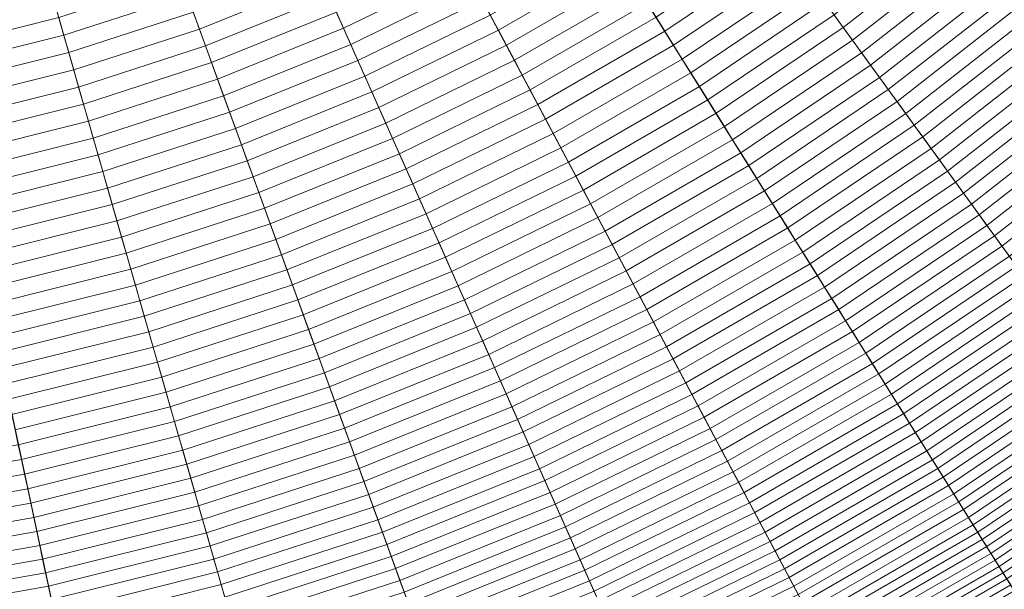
# Model space of a CAD drawing. Header units: centimetres. Extents: x -21.9 to 23.1, y -23 to 22.
# Tile 65 of 191: x 3.9 to 10.9, y -17.1 to -13.1. Entities that reach past the tile are written whole.
import ezdxf

# ---------------------------------------------------------------- set-up
doc = ezdxf.new("R2010")
doc.units = ezdxf.units.CM
doc.header["$LTSCALE"] = 2.54
doc.layers.add('Lucido design-1', color=7, linetype='Continuous')

# ---------------------------------------------------------------- blocks, each defined once
blk = doc.blocks.new('Gruppo-2-1')
at = {"color": 5, "linetype": 'Continuous', "lineweight": 9}
for points in [[(8.4629, -6.6666, -940.4271), (8.8731, -6.1019, -940.4271), (18.907, -12.8698, -940.4271), (18.0001, -14.118, -940.4271)], [(8.4629, -6.6666, -940.4271), (8.8731, -6.1019, -940.4271), (18.907, -12.8698, -940.4271), (18.0001, -14.118, -940.4271)], [(8.0142, -7.2013, -940.4271), (8.4629, -6.6666, -940.4271), (18.0001, -14.118, -940.4271), (17.0085, -15.2998, -940.4271)], [(8.0142, -7.2013, -940.4271), (8.4629, -6.6666, -940.4271), (18.0001, -14.118, -940.4271), (17.0085, -15.2998, -940.4271)], [(7.5293, -7.7034, -940.4271), (8.0142, -7.2013, -940.4271), (17.0085, -15.2998, -940.4271), (15.9368, -16.4095, -940.4271)], [(7.5293, -7.7034, -940.4271), (8.0142, -7.2013, -940.4271), (17.0085, -15.2998, -940.4271), (15.9368, -16.4095, -940.4271)], [(18.3051, -14.3562, -1001.3271), (19.2278, -13.0862, -1001.3271), (10.6141, -7.2762, -1001.3271), (10.1177, -7.9595, -1001.3271)], [(10.1177, -7.9595, -1010.9271), (10.6141, -7.2762, -1010.9271), (18.5656, -12.6396, -1010.9271), (17.6757, -13.8645, -1010.9271)], [(18.0001, -14.118, -1001.3271), (18.907, -12.8698, -1001.3271), (10.6141, -7.2762, -1001.3271), (10.1177, -7.9595, -1001.3271)], [(7.0106, -8.1704, -940.4271), (7.5293, -7.7034, -940.4271), (15.9368, -16.4095, -940.4271), (14.7903, -17.4419, -940.4271)], [(7.0106, -8.1704, -940.4271), (7.5293, -7.7034, -940.4271), (15.9368, -16.4095, -940.4271), (14.7903, -17.4419, -940.4271)], [(17.2961, -15.5587, -1001.3271), (18.3051, -14.3562, -1001.3271), (10.1177, -7.9595, -1001.3271), (9.5748, -8.6065, -1001.3271)], [(9.5748, -8.6065, -1010.9271), (10.1177, -7.9595, -1010.9271), (17.6757, -13.8645, -1010.9271), (16.7025, -15.0243, -1010.9271)], [(17.0085, -15.2998, -1001.3271), (18.0001, -14.118, -1001.3271), (10.1177, -7.9595, -1001.3271), (9.5748, -8.6065, -1001.3271)], [(6.4606, -8.6002, -940.4271), (7.0106, -8.1704, -940.4271), (14.7903, -17.4419, -940.4271), (13.5746, -18.3917, -940.4271)], [(6.4606, -8.6002, -940.4271), (7.0106, -8.1704, -940.4271), (14.7903, -17.4419, -940.4271), (13.5746, -18.3917, -940.4271)], [(5.882, -8.9905, -940.4271), (6.4606, -8.6002, -940.4271), (13.5746, -18.3917, -940.4271), (12.2956, -19.2544, -940.4271)], [(5.882, -8.9905, -940.4271), (6.4606, -8.6002, -940.4271), (13.5746, -18.3917, -940.4271), (12.2956, -19.2544, -940.4271)], [(16.2056, -16.688, -1001.3271), (17.2961, -15.5587, -1001.3271), (9.5748, -8.6065, -1001.3271), (8.9881, -9.214, -1001.3271)], [(8.9881, -9.214, -1010.9271), (9.5748, -8.6065, -1010.9271), (16.7025, -15.0243, -1010.9271), (15.6508, -16.1134, -1010.9271)], [(15.9368, -16.4095, -1001.3271), (17.0085, -15.2998, -1001.3271), (9.5748, -8.6065, -1001.3271), (8.9881, -9.214, -1001.3271)], [(5.2775, -9.3395, -940.4271), (5.882, -8.9905, -940.4271), (12.2956, -19.2544, -940.4271), (10.9595, -20.0258, -940.4271)], [(5.2775, -9.3395, -940.4271), (5.882, -8.9905, -940.4271), (12.2956, -19.2544, -940.4271), (10.9595, -20.0258, -940.4271)], [(15.0391, -17.7383, -1001.3271), (16.2056, -16.688, -1001.3271), (8.9881, -9.214, -1001.3271), (8.3605, -9.7791, -1001.3271)], [(8.3605, -9.7791, -1010.9271), (8.9881, -9.214, -1010.9271), (15.6508, -16.1134, -1010.9271), (14.5256, -17.1264, -1010.9271)], [(14.7903, -17.4419, -1001.3271), (15.9368, -16.4095, -1001.3271), (8.9881, -9.214, -1001.3271), (8.3605, -9.7791, -1001.3271)], [(4.6501, -9.6455, -940.4271), (5.2775, -9.3395, -940.4271), (10.9595, -20.0258, -940.4271), (9.5729, -20.7021, -940.4271)], [(4.6501, -9.6455, -940.4271), (5.2775, -9.3395, -940.4271), (10.9595, -20.0258, -940.4271), (9.5729, -20.7021, -940.4271)], [(4.003, -9.9069, -940.4271), (4.6501, -9.6455, -940.4271), (9.5729, -20.7021, -940.4271), (8.1424, -21.28, -940.4271)], [(4.003, -9.9069, -940.4271), (4.6501, -9.6455, -940.4271), (9.5729, -20.7021, -940.4271), (8.1424, -21.28, -940.4271)], [(13.8021, -18.7048, -1001.3271), (15.0391, -17.7383, -1001.3271), (8.3605, -9.7791, -1001.3271), (7.695, -10.2991, -1001.3271)], [(7.695, -10.2991, -1010.9271), (8.3605, -9.7791, -1010.9271), (14.5256, -17.1264, -1010.9271), (13.3325, -18.0586, -1010.9271)], [(13.5746, -18.3917, -1001.3271), (14.7903, -17.4419, -1001.3271), (8.3605, -9.7791, -1001.3271), (7.695, -10.2991, -1001.3271)], [(3.3391, -10.1226, -940.4271), (4.003, -9.9069, -940.4271), (8.1424, -21.28, -940.4271), (6.6752, -21.7567, -940.4271)], [(3.3391, -10.1226, -940.4271), (4.003, -9.9069, -940.4271), (8.1424, -21.28, -940.4271), (6.6752, -21.7567, -940.4271)], [(2.6619, -10.2915, -940.4271), (3.3391, -10.1226, -940.4271), (6.6752, -21.7567, -940.4271), (5.1782, -22.13, -940.4271)], [(2.6619, -10.2915, -940.4271), (3.3391, -10.1226, -940.4271), (6.6752, -21.7567, -940.4271), (5.1782, -22.13, -940.4271)], [(1.9745, -10.4127, -940.4271), (2.6619, -10.2915, -940.4271), (5.1782, -22.13, -940.4271), (3.6589, -22.3979, -940.4271)], [(1.9745, -10.4127, -940.4271), (2.6619, -10.2915, -940.4271), (5.1782, -22.13, -940.4271), (3.6589, -22.3979, -940.4271)], [(12.5006, -19.5826, -1001.3271), (13.8021, -18.7048, -1001.3271), (7.695, -10.2991, -1001.3271), (6.9948, -10.7714, -1001.3271)], [(6.9948, -10.7714, -1010.9271), (7.695, -10.2991, -1010.9271), (13.3325, -18.0586, -1010.9271), (12.0774, -18.9052, -1010.9271)], [(12.2956, -19.2544, -1001.3271), (13.5746, -18.3917, -1001.3271), (7.695, -10.2991, -1001.3271), (6.9948, -10.7714, -1001.3271)], [(11.1412, -20.3675, -1001.3271), (12.5006, -19.5826, -1001.3271), (6.9948, -10.7714, -1001.3271), (6.2634, -11.1937, -1001.3271)], [(6.2634, -11.1937, -1010.9271), (6.9948, -10.7714, -1010.9271), (12.0774, -18.9052, -1010.9271), (10.7662, -19.6622, -1010.9271)], [(10.9595, -20.0258, -1001.3271), (12.2956, -19.2544, -1001.3271), (6.9948, -10.7714, -1001.3271), (6.2634, -11.1937, -1001.3271)], [(9.7303, -21.0556, -1001.3271), (11.1412, -20.3675, -1001.3271), (6.2634, -11.1937, -1001.3271), (5.5043, -11.5639, -1001.3271)], [(5.5043, -11.5639, -1010.9271), (6.2634, -11.1937, -1010.9271), (10.7662, -19.6622, -1010.9271), (9.4054, -20.3259, -1010.9271)], [(9.5729, -20.7021, -1001.3271), (10.9595, -20.0258, -1001.3271), (6.2634, -11.1937, -1001.3271), (5.5043, -11.5639, -1001.3271)], [(8.2748, -21.6437, -1001.3271), (9.7303, -21.0556, -1001.3271), (5.5043, -11.5639, -1001.3271), (4.7212, -11.8803, -1001.3271)], [(4.7212, -11.8803, -1010.9271), (5.5043, -11.5639, -1010.9271), (9.4054, -20.3259, -1010.9271), (8.0016, -20.8931, -1010.9271)], [(8.1424, -21.28, -1001.3271), (9.5729, -20.7021, -1001.3271), (5.5043, -11.5639, -1001.3271), (4.7212, -11.8803, -1001.3271)], [(6.7818, -22.1288, -1001.3271), (8.2748, -21.6437, -1001.3271), (4.7212, -11.8803, -1001.3271), (3.918, -12.1413, -1001.3271)], [(3.918, -12.1413, -1010.9271), (4.7212, -11.8803, -1010.9271), (8.0016, -20.8931, -1010.9271), (6.5617, -21.3609, -1010.9271)], [(6.6752, -21.7567, -1001.3271), (8.1424, -21.28, -1001.3271), (4.7212, -11.8803, -1001.3271), (3.918, -12.1413, -1001.3271)], [(5.2587, -22.5085, -1001.3271), (6.7818, -22.1288, -1001.3271), (3.918, -12.1413, -1001.3271), (3.0985, -12.3456, -1001.3271)], [(3.0985, -12.3456, -1010.9271), (3.918, -12.1413, -1010.9271), (6.5617, -21.3609, -1010.9271), (5.0926, -21.7272, -1010.9271)], [(5.1782, -22.13, -1001.3271), (6.6752, -21.7567, -1001.3271), (3.918, -12.1413, -1001.3271), (3.0985, -12.3456, -1001.3271)], [(3.7128, -22.7811, -1001.3271), (5.2587, -22.5085, -1001.3271), (3.0985, -12.3456, -1001.3271), (2.2668, -12.4922, -1001.3271)], [(2.2668, -12.4922, -1010.9271), (3.0985, -12.3456, -1010.9271), (5.0926, -21.7272, -1010.9271), (3.6016, -21.9901, -1010.9271)], [(3.6589, -22.3979, -1001.3271), (5.1782, -22.13, -1001.3271), (3.0985, -12.3456, -1001.3271), (2.2668, -12.4922, -1001.3271)], [(9.7626, -13.145, -932.9065), (10.6217, -12.4739, -932.9065), (10.5496, -12.388, -932.9985), (9.6968, -13.0544, -932.9985)], [(8.4947, -13.1717, -933.4398), (9.3587, -12.589, -933.4398), (9.2893, -12.4936, -933.5242), (8.4322, -13.0717, -933.5242)], [(9.8279, -13.2349, -932.8132), (10.693, -12.5589, -932.8132), (10.6217, -12.4739, -932.9065), (9.7626, -13.145, -932.9065)], [(7.3111, -13.1641, -933.8485), (8.1774, -12.664, -933.8485), (8.1125, -12.5601, -933.9263), (7.2536, -13.056, -933.9263)], [(8.5567, -13.271, -933.3541), (9.4274, -12.6836, -933.3541), (9.3587, -12.589, -933.4398), (8.4947, -13.1717, -933.4398)], [(9.8926, -13.3238, -932.7187), (10.7637, -12.6432, -932.7187), (10.693, -12.5589, -932.8132), (9.8279, -13.2349, -932.8132)], [(6.2107, -13.1507, -934.1512), (7.0788, -12.7273, -934.1512), (7.0198, -12.6163, -934.2235), (6.1596, -13.0358, -934.2235)], [(7.3681, -13.2714, -933.7694), (8.2418, -12.767, -933.7694), (8.1774, -12.664, -933.8485), (7.3111, -13.1641, -933.8485)], [(9.9566, -13.412, -932.623), (10.8338, -12.7267, -932.623), (10.7637, -12.6432, -932.7187), (9.8926, -13.3238, -932.7187)], [(5.1854, -13.1558, -934.3637), (6.0564, -12.8039, -934.3637), (6.0043, -12.6869, -934.4318), (5.1416, -13.0354, -934.4318)], [(6.2616, -13.2648, -934.0776), (7.1375, -12.8376, -934.0776), (7.0788, -12.7273, -934.1512), (6.2107, -13.1507, -934.1512)], [(8.6182, -13.3694, -933.2671), (9.4956, -12.7775, -933.2671), (9.4274, -12.6836, -933.3541), (8.5567, -13.271, -933.3541)], [(10.02, -13.4993, -932.5261), (10.9031, -12.8093, -932.5261), (10.8338, -12.7267, -932.623), (9.9566, -13.412, -932.623)], [(4.2213, -13.1991, -934.4984), (5.0976, -12.9144, -934.4984), (5.0533, -12.7926, -934.5635), (4.1856, -13.0745, -934.5635)], [(5.229, -13.2754, -934.2943), (6.1081, -12.9202, -934.2943), (6.0564, -12.8039, -934.3637), (5.1854, -13.1558, -934.3637)], [(7.4248, -13.378, -933.689), (8.3058, -12.8694, -933.689), (8.2418, -12.767, -933.7694), (7.3681, -13.2714, -933.7694)], [(8.6792, -13.4669, -933.1788), (9.5633, -12.8706, -933.1788), (9.4956, -12.7775, -933.2671), (8.6182, -13.3694, -933.2671)], [(3.2733, -13.1678, -934.6272), (4.1497, -12.9493, -934.6272), (4.1136, -12.8234, -934.6895), (3.246, -13.0397, -934.6895)], [(6.312, -13.3782, -934.0026), (7.1957, -12.9472, -934.0026), (7.1375, -12.8376, -934.0776), (6.2616, -13.2648, -934.0776)], [(7.481, -13.4837, -933.6073), (8.3692, -12.9709, -933.6073), (8.3058, -12.8694, -933.689), (7.4248, -13.378, -933.689)], [(8.7396, -13.5637, -933.0893), (9.6303, -12.9629, -933.0893), (9.5633, -12.8706, -933.1788), (8.6792, -13.4669, -933.1788)], [(10.0828, -13.5857, -932.428), (10.9718, -12.8911, -932.428), (10.9031, -12.8093, -932.5261), (10.02, -13.4993, -932.5261)], [(4.2568, -13.3229, -934.4318), (5.1416, -13.0354, -934.4318), (5.0976, -12.9144, -934.4984), (4.2213, -13.1991, -934.4984)], [(5.2723, -13.3943, -934.2235), (6.1596, -13.0358, -934.2235), (6.1081, -12.9202, -934.2943), (5.229, -13.2754, -934.2943)], [(6.3622, -13.4908, -933.9263), (7.2536, -13.056, -933.9263), (7.1957, -12.9472, -934.0026), (6.312, -13.3782, -934.0026)], [(10.1449, -13.6712, -932.3287), (11.0397, -12.9721, -932.3287), (10.9718, -12.8911, -932.428), (10.0828, -13.5857, -932.428)], [(3.3004, -13.2953, -934.5635), (4.1856, -13.0745, -934.5635), (4.1497, -12.9493, -934.6272), (3.2733, -13.1678, -934.6272)], [(7.5368, -13.5887, -933.5242), (8.4322, -13.0717, -933.5242), (8.3692, -12.9709, -933.6073), (7.481, -13.4837, -933.6073)], [(8.7995, -13.6596, -932.9985), (9.6968, -13.0544, -932.9985), (9.6303, -12.9629, -933.0893), (8.7396, -13.5637, -933.0893)], [(10.2064, -13.7558, -932.2283), (11.1069, -13.0522, -932.2283), (11.0397, -12.9721, -932.3287), (10.1449, -13.6712, -932.3287)], [(3.3273, -13.422, -934.4984), (4.2213, -13.1991, -934.4984), (4.1856, -13.0745, -934.5635), (3.3004, -13.2953, -934.5635)], [(4.2921, -13.446, -934.3637), (5.1854, -13.1558, -934.3637), (5.1416, -13.0354, -934.4318), (4.2568, -13.3229, -934.4318)], [(5.3153, -13.5125, -934.1512), (6.2107, -13.1507, -934.1512), (6.1596, -13.0358, -934.2235), (5.2723, -13.3943, -934.2235)], [(6.412, -13.6026, -933.8485), (7.3111, -13.1641, -933.8485), (7.2536, -13.056, -933.9263), (6.3622, -13.4908, -933.9263)], [(7.5922, -13.6928, -933.4398), (8.4947, -13.1717, -933.4398), (8.4322, -13.0717, -933.5242), (7.5368, -13.5887, -933.5242)], [(8.8589, -13.7546, -932.9065), (9.7626, -13.145, -932.9065), (9.6968, -13.0544, -932.9985), (8.7995, -13.6596, -932.9985)], [(10.2672, -13.8394, -932.1265), (11.1734, -13.1314, -932.1265), (11.1069, -13.0522, -932.2283), (10.2064, -13.7558, -932.2283)], [(4.3272, -13.5684, -934.2943), (5.229, -13.2754, -934.2943), (5.1854, -13.1558, -934.3637), (4.2921, -13.446, -934.3637)], [(5.358, -13.6299, -934.0776), (6.2616, -13.2648, -934.0776), (6.2107, -13.1507, -934.1512), (5.3153, -13.5125, -934.1512)], [(8.9177, -13.8488, -932.8132), (9.8279, -13.2349, -932.8132), (9.7626, -13.145, -932.9065), (8.8589, -13.7546, -932.9065)], [(10.3273, -13.9222, -932.0238), (11.2392, -13.2098, -932.0238), (11.1734, -13.1314, -932.1265), (10.2672, -13.8394, -932.1265)], [(3.3541, -13.548, -934.4318), (4.2568, -13.3229, -934.4318), (4.2213, -13.1991, -934.4984), (3.3273, -13.422, -934.4984)], [(6.4614, -13.7137, -933.7694), (7.3681, -13.2714, -933.7694), (7.3111, -13.1641, -933.8485), (6.412, -13.6026, -933.8485)], [(7.6471, -13.7961, -933.3541), (8.5567, -13.271, -933.3541), (8.4947, -13.1717, -933.4398), (7.5922, -13.6928, -933.4398)], [(10.3868, -14.0041, -931.9199), (11.3042, -13.2873, -931.9199), (11.2392, -13.2098, -932.0238), (10.3273, -13.9222, -932.0238)], [(4.3621, -13.69, -934.2235), (5.2723, -13.3943, -934.2235), (5.229, -13.2754, -934.2943), (4.3272, -13.5684, -934.2943)], [(5.4005, -13.7465, -934.0026), (6.312, -13.3782, -934.0026), (6.2616, -13.2648, -934.0776), (5.358, -13.6299, -934.0776)], [(6.5105, -13.8239, -933.689), (7.4248, -13.378, -933.689), (7.3681, -13.2714, -933.7694), (6.4614, -13.7137, -933.7694)], [(7.7016, -13.8986, -933.2671), (8.6182, -13.3694, -933.2671), (8.5567, -13.271, -933.3541), (7.6471, -13.7961, -933.3541)], [(8.976, -13.942, -932.7187), (9.8926, -13.3238, -932.7187), (9.8279, -13.2349, -932.8132), (8.9177, -13.8488, -932.8132)], [(10.4456, -14.0851, -931.8149), (11.3685, -13.364, -931.8149), (11.3042, -13.2873, -931.9199), (10.3868, -14.0041, -931.9199)], [(3.3807, -13.6733, -934.3637), (4.2921, -13.446, -934.3637), (4.2568, -13.3229, -934.4318), (3.3541, -13.548, -934.4318)], [(9.0338, -14.0344, -932.623), (9.9566, -13.412, -932.623), (9.8926, -13.3238, -932.7187), (8.976, -13.942, -932.7187)], [(10.5037, -14.1651, -931.7088), (11.4321, -13.4397, -931.7088), (11.3685, -13.364, -931.8149), (10.4456, -14.0851, -931.8149)], [(4.3967, -13.8109, -934.1512), (5.3153, -13.5125, -934.1512), (5.2723, -13.3943, -934.2235), (4.3621, -13.69, -934.2235)], [(5.4426, -13.8623, -933.9263), (6.3622, -13.4908, -933.9263), (6.312, -13.3782, -934.0026), (5.4005, -13.7465, -934.0026)], [(6.5592, -13.9333, -933.6073), (7.481, -13.4837, -933.6073), (7.4248, -13.378, -933.689), (6.5105, -13.8239, -933.689)], [(7.7556, -14.0001, -933.1788), (8.6792, -13.4669, -933.1788), (8.6182, -13.3694, -933.2671), (7.7016, -13.8986, -933.2671)], [(9.0909, -14.1259, -932.5261), (10.02, -13.4993, -932.5261), (9.9566, -13.412, -932.623), (9.0338, -14.0344, -932.623)], [(3.4072, -13.7978, -934.2943), (4.3272, -13.5684, -934.2943), (4.2921, -13.446, -934.3637), (3.3807, -13.6733, -934.3637)], [(5.4845, -13.9774, -933.8485), (6.412, -13.6026, -933.8485), (6.3622, -13.4908, -933.9263), (5.4426, -13.8623, -933.9263)], [(6.6076, -14.0419, -933.5242), (7.5368, -13.5887, -933.5242), (7.481, -13.4837, -933.6073), (6.5592, -13.9333, -933.6073)], [(7.8092, -14.1009, -933.0893), (8.7396, -13.5637, -933.0893), (8.6792, -13.4669, -933.1788), (7.7556, -14.0001, -933.1788)], [(9.1475, -14.2165, -932.428), (10.0828, -13.5857, -932.428), (10.02, -13.4993, -932.5261), (9.0909, -14.1259, -932.5261)], [(10.5612, -14.2441, -931.6017), (11.4949, -13.5146, -931.6017), (11.4321, -13.4397, -931.7088), (10.5037, -14.1651, -931.7088)], [(3.4335, -13.9216, -934.2235), (4.3621, -13.69, -934.2235), (4.3272, -13.5684, -934.2943), (3.4072, -13.7978, -934.2943)], [(4.4312, -13.931, -934.0776), (5.358, -13.6299, -934.0776), (5.3153, -13.5125, -934.1512), (4.3967, -13.8109, -934.1512)], [(7.8622, -14.2007, -932.9985), (8.7995, -13.6596, -932.9985), (8.7396, -13.5637, -933.0893), (7.8092, -14.1009, -933.0893)], [(10.6179, -14.3222, -931.4934), (11.5569, -13.5885, -931.4934), (11.4949, -13.5146, -931.6017), (10.5612, -14.2441, -931.6017)], [(4.4654, -14.0503, -934.0026), (5.4005, -13.7465, -934.0026), (5.358, -13.6299, -934.0776), (4.4312, -13.931, -934.0776)], [(5.5261, -14.0916, -933.7694), (6.4614, -13.7137, -933.7694), (6.412, -13.6026, -933.8485), (5.4845, -13.9774, -933.8485)], [(6.6555, -14.1496, -933.4398), (7.5922, -13.6928, -933.4398), (7.5368, -13.5887, -933.5242), (6.6076, -14.0419, -933.5242)], [(9.2035, -14.3061, -932.3287), (10.1449, -13.6712, -932.3287), (10.0828, -13.5857, -932.428), (9.1475, -14.2165, -932.428)], [(10.6739, -14.3993, -931.3841), (11.6182, -13.6615, -931.3841), (11.5569, -13.5885, -931.4934), (10.6179, -14.3222, -931.4934)], [(3.4596, -14.0446, -934.1512), (4.3967, -13.8109, -934.1512), (4.3621, -13.69, -934.2235), (3.4335, -13.9216, -934.2235)], [(5.5673, -14.205, -933.689), (6.5105, -13.8239, -933.689), (6.4614, -13.7137, -933.7694), (5.5261, -14.0916, -933.7694)], [(6.7031, -14.2565, -933.3541), (7.6471, -13.7961, -933.3541), (7.5922, -13.6928, -933.4398), (6.6555, -14.1496, -933.4398)], [(7.9149, -14.2997, -932.9065), (8.8589, -13.7546, -932.9065), (8.7995, -13.6596, -932.9985), (7.8622, -14.2007, -932.9985)], [(9.259, -14.3948, -932.2283), (10.2064, -13.7558, -932.2283), (10.1449, -13.6712, -932.3287), (9.2035, -14.3061, -932.3287)], [(10.7292, -14.4754, -931.2737), (11.6787, -13.7336, -931.2737), (11.6182, -13.6615, -931.3841), (10.6739, -14.3993, -931.3841)], [(4.4994, -14.1688, -933.9263), (5.4426, -13.8623, -933.9263), (5.4005, -13.7465, -934.0026), (4.4654, -14.0503, -934.0026)], [(7.967, -14.3977, -932.8132), (8.9177, -13.8488, -932.8132), (8.8589, -13.7546, -932.9065), (7.9149, -14.2997, -932.9065)], [(9.3138, -14.4825, -932.1265), (10.2672, -13.8394, -932.1265), (10.2064, -13.7558, -932.2283), (9.259, -14.3948, -932.2283)], [(10.7838, -14.5505, -931.1623), (11.7384, -13.8047, -931.1623), (11.6787, -13.7336, -931.2737), (10.7292, -14.4754, -931.2737)], [(3.4856, -14.1668, -934.0776), (4.4312, -13.931, -934.0776), (4.3967, -13.8109, -934.1512), (3.4596, -14.0446, -934.1512)], [(5.6083, -14.3175, -933.6073), (6.5592, -13.9333, -933.6073), (6.5105, -13.8239, -933.689), (5.5673, -14.205, -933.689)], [(6.7503, -14.3625, -933.2671), (7.7016, -13.8986, -933.2671), (7.6471, -13.7961, -933.3541), (6.7031, -14.2565, -933.3541)], [(8.0186, -14.4948, -932.7187), (8.976, -13.942, -932.7187), (8.9177, -13.8488, -932.8132), (7.967, -14.3977, -932.8132)], [(9.368, -14.5693, -932.0238), (10.3273, -13.9222, -932.0238), (10.2672, -13.8394, -932.1265), (9.3138, -14.4825, -932.1265)], [(10.8377, -14.6247, -931.0499), (11.7973, -13.8749, -931.0499), (11.7384, -13.8047, -931.1623), (10.7838, -14.5505, -931.1623)], [(4.5331, -14.2865, -933.8485), (5.4845, -13.9774, -933.8485), (5.4426, -13.8623, -933.9263), (4.4994, -14.1688, -933.9263)], [(6.7971, -14.4676, -933.1788), (7.7556, -14.0001, -933.1788), (7.7016, -13.8986, -933.2671), (6.7503, -14.3625, -933.2671)], [(9.4216, -14.6551, -931.9199), (10.3868, -14.0041, -931.9199), (10.3273, -13.9222, -932.0238), (9.368, -14.5693, -932.0238)], [(10.8908, -14.6978, -930.9365), (11.8554, -13.9442, -930.9365), (11.7973, -13.8749, -931.0499), (10.8377, -14.6247, -931.0499)], [(3.5114, -14.2882, -934.0026), (4.4654, -14.0503, -934.0026), (4.4312, -13.931, -934.0776), (3.4856, -14.1668, -934.0776)], [(4.5666, -14.4033, -933.7694), (5.5261, -14.0916, -933.7694), (5.4845, -13.9774, -933.8485), (4.5331, -14.2865, -933.8485)], [(5.6489, -14.4292, -933.5242), (6.6076, -14.0419, -933.5242), (6.5592, -13.9333, -933.6073), (5.6083, -14.3175, -933.6073)], [(8.0698, -14.591, -932.623), (9.0338, -14.0344, -932.623), (8.976, -13.942, -932.7187), (8.0186, -14.4948, -932.7187)], [(10.9432, -14.7699, -930.822), (11.9126, -14.0124, -930.822), (11.8554, -13.9442, -930.9365), (10.8908, -14.6978, -930.9365)], [(3.537, -14.4087, -933.9263), (4.4994, -14.1688, -933.9263), (4.4654, -14.0503, -934.0026), (3.5114, -14.2882, -934.0026)], [(5.6893, -14.54, -933.4398), (6.6555, -14.1496, -933.4398), (6.6076, -14.0419, -933.5242), (5.6489, -14.4292, -933.5242)], [(6.8435, -14.5718, -933.0893), (7.8092, -14.1009, -933.0893), (7.7556, -14.0001, -933.1788), (6.7971, -14.4676, -933.1788)], [(8.1204, -14.6863, -932.5261), (9.0909, -14.1259, -932.5261), (9.0338, -14.0344, -932.623), (8.0698, -14.591, -932.623)], [(9.4746, -14.74, -931.8149), (10.4456, -14.0851, -931.8149), (10.3868, -14.0041, -931.9199), (9.4216, -14.6551, -931.9199)], [(4.5999, -14.5193, -933.689), (5.5673, -14.205, -933.689), (5.5261, -14.0916, -933.7694), (4.5666, -14.4033, -933.7694)], [(6.8895, -14.6751, -932.9985), (7.8622, -14.2007, -932.9985), (7.8092, -14.1009, -933.0893), (6.8435, -14.5718, -933.0893)], [(8.1705, -14.7805, -932.428), (9.1475, -14.2165, -932.428), (9.0909, -14.1259, -932.5261), (8.1204, -14.6863, -932.5261)], [(9.527, -14.8239, -931.7088), (10.5037, -14.1651, -931.7088), (10.4456, -14.0851, -931.8149), (9.4746, -14.74, -931.8149)], [(3.5625, -14.5285, -933.8485), (4.5331, -14.2865, -933.8485), (4.4994, -14.1688, -933.9263), (3.537, -14.4087, -933.9263)], [(4.6329, -14.6345, -933.6073), (5.6083, -14.3175, -933.6073), (5.5673, -14.205, -933.689), (4.5999, -14.5193, -933.689)], [(5.7293, -14.65, -933.3541), (6.7031, -14.2565, -933.3541), (6.6555, -14.1496, -933.4398), (5.6893, -14.54, -933.4398)], [(6.9351, -14.7775, -932.9065), (7.9149, -14.2997, -932.9065), (7.8622, -14.2007, -932.9985), (6.8895, -14.6751, -932.9985)], [(9.5788, -14.9067, -931.6017), (10.5612, -14.2441, -931.6017), (10.5037, -14.1651, -931.7088), (9.527, -14.8239, -931.7088)], [(5.769, -14.759, -933.2671), (6.7503, -14.3625, -933.2671), (6.7031, -14.2565, -933.3541), (5.7293, -14.65, -933.3541)], [(8.2202, -14.8739, -932.3287), (9.2035, -14.3061, -932.3287), (9.1475, -14.2165, -932.428), (8.1705, -14.7805, -932.428)], [(9.63, -14.9886, -931.4934), (10.6179, -14.3222, -931.4934), (10.5612, -14.2441, -931.6017), (9.5788, -14.9067, -931.6017)], [(3.5878, -14.6474, -933.7694), (4.5666, -14.4033, -933.7694), (4.5331, -14.2865, -933.8485), (3.5625, -14.5285, -933.8485)], [(4.6656, -14.7487, -933.5242), (5.6489, -14.4292, -933.5242), (5.6083, -14.3175, -933.6073), (4.6329, -14.6345, -933.6073)], [(6.9802, -14.879, -932.8132), (7.967, -14.3977, -932.8132), (7.9149, -14.2997, -932.9065), (6.9351, -14.7775, -932.9065)], [(8.2693, -14.9662, -932.2283), (9.259, -14.3948, -932.2283), (9.2035, -14.3061, -932.3287), (8.2202, -14.8739, -932.3287)], [(9.6805, -15.0694, -931.3841), (10.6739, -14.3993, -931.3841), (10.6179, -14.3222, -931.4934), (9.63, -14.9886, -931.4934)], [(3.6128, -14.7654, -933.689), (4.5999, -14.5193, -933.689), (4.5666, -14.4033, -933.7694), (3.5878, -14.6474, -933.7694)], [(5.8083, -14.8671, -933.1788), (6.7971, -14.4676, -933.1788), (6.7503, -14.3625, -933.2671), (5.769, -14.759, -933.2671)], [(7.025, -14.9794, -932.7187), (8.0186, -14.4948, -932.7187), (7.967, -14.3977, -932.8132), (6.9802, -14.879, -932.8132)], [(8.3178, -15.0575, -932.1265), (9.3138, -14.4825, -932.1265), (9.259, -14.3948, -932.2283), (8.2693, -14.9662, -932.2283)], [(9.7303, -15.1492, -931.2737), (10.7292, -14.4754, -931.2737), (10.6739, -14.3993, -931.3841), (9.6805, -15.0694, -931.3841)], [(4.6982, -14.8621, -933.4398), (5.6893, -14.54, -933.4398), (5.6489, -14.4292, -933.5242), (4.6656, -14.7487, -933.5242)], [(5.8473, -14.9743, -933.0893), (6.8435, -14.5718, -933.0893), (6.7971, -14.4676, -933.1788), (5.8083, -14.8671, -933.1788)], [(8.3659, -15.1479, -932.0238), (9.368, -14.5693, -932.0238), (9.3138, -14.4825, -932.1265), (8.3178, -15.0575, -932.1265)], [(9.7795, -15.2279, -931.1623), (10.7838, -14.5505, -931.1623), (10.7292, -14.4754, -931.2737), (9.7303, -15.1492, -931.2737)], [(3.6377, -14.8826, -933.6073), (4.6329, -14.6345, -933.6073), (4.5999, -14.5193, -933.689), (3.6128, -14.7654, -933.689)], [(4.7304, -14.9745, -933.3541), (5.7293, -14.65, -933.3541), (5.6893, -14.54, -933.4398), (4.6982, -14.8621, -933.4398)], [(7.0693, -15.079, -932.623), (8.0698, -14.591, -932.623), (8.0186, -14.4948, -932.7187), (7.025, -14.9794, -932.7187)], [(9.8281, -15.3056, -931.0499), (10.8377, -14.6247, -931.0499), (10.7838, -14.5505, -931.1623), (9.7795, -15.2279, -931.1623)], [(5.886, -15.0806, -932.9985), (6.8895, -14.6751, -932.9985), (6.8435, -14.5718, -933.0893), (5.8473, -14.9743, -933.0893)], [(7.1132, -15.1775, -932.5261), (8.1204, -14.6863, -932.5261), (8.0698, -14.591, -932.623), (7.0693, -15.079, -932.623)], [(8.4134, -15.2372, -931.9199), (9.4216, -14.6551, -931.9199), (9.368, -14.5693, -932.0238), (8.3659, -15.1479, -932.0238)], [(9.876, -15.3823, -930.9365), (10.8908, -14.6978, -930.9365), (10.8377, -14.6247, -931.0499), (9.8281, -15.3056, -931.0499)], [(3.6625, -14.9988, -933.5242), (4.6656, -14.7487, -933.5242), (4.6329, -14.6345, -933.6073), (3.6377, -14.8826, -933.6073)], [(4.7624, -15.0861, -933.2671), (5.769, -14.759, -933.2671), (5.7293, -14.65, -933.3541), (4.7304, -14.9745, -933.3541)], [(5.9243, -15.1859, -932.9065), (6.9351, -14.7775, -932.9065), (6.8895, -14.6751, -932.9985), (5.886, -15.0806, -932.9985)], [(7.1566, -15.2751, -932.428), (8.1705, -14.7805, -932.428), (8.1204, -14.6863, -932.5261), (7.1132, -15.1775, -932.5261)], [(8.4604, -15.3256, -931.8149), (9.4746, -14.74, -931.8149), (9.4216, -14.6551, -931.9199), (8.4134, -15.2372, -931.9199)], [(9.9232, -15.4578, -930.822), (10.9432, -14.7699, -930.822), (10.8908, -14.6978, -930.9365), (9.876, -15.3823, -930.9365)], [(3.687, -15.1142, -933.4398), (4.6982, -14.8621, -933.4398), (4.6656, -14.7487, -933.5242), (3.6625, -14.9988, -933.5242)], [(4.7941, -15.1967, -933.1788), (5.8083, -14.8671, -933.1788), (5.769, -14.759, -933.2671), (4.7624, -15.0861, -933.2671)], [(8.5068, -15.4129, -931.7088), (9.527, -14.8239, -931.7088), (9.4746, -14.74, -931.8149), (8.4604, -15.3256, -931.8149)], [(5.9623, -15.2902, -932.8132), (6.9802, -14.879, -932.8132), (6.9351, -14.7775, -932.9065), (5.9243, -15.1859, -932.9065)], [(7.1996, -15.3716, -932.3287), (8.2202, -14.8739, -932.3287), (8.1705, -14.7805, -932.428), (7.1566, -15.2751, -932.428)], [(8.5526, -15.4992, -931.6017), (9.5788, -14.9067, -931.6017), (9.527, -14.8239, -931.7088), (8.5068, -15.4129, -931.7088)], [(9.9698, -15.5323, -930.7066), (10.9948, -14.8409, -930.7066), (10.9432, -14.7699, -930.822), (9.9232, -15.4578, -930.822)], [(3.7113, -15.2286, -933.3541), (4.7304, -14.9745, -933.3541), (4.6982, -14.8621, -933.4398), (3.687, -15.1142, -933.4398)], [(4.8255, -15.3063, -933.0893), (5.8473, -14.9743, -933.0893), (5.8083, -14.8671, -933.1788), (4.7941, -15.1967, -933.1788)], [(5.9999, -15.3936, -932.7187), (7.025, -14.9794, -932.7187), (6.9802, -14.879, -932.8132), (5.9623, -15.2902, -932.8132)], [(7.2421, -15.4672, -932.2283), (8.2693, -14.9662, -932.2283), (8.2202, -14.8739, -932.3287), (7.1996, -15.3716, -932.3287)], [(8.598, -15.5844, -931.4934), (9.63, -14.9886, -931.4934), (9.5788, -14.9067, -931.6017), (8.5526, -15.4992, -931.6017)], [(10.0156, -15.6057, -930.5903), (11.0457, -14.9109, -930.5903), (10.9948, -14.8409, -930.7066), (9.9698, -15.5323, -930.7066)], [(3.7354, -15.3421, -933.2671), (4.7624, -15.0861, -933.2671), (4.7304, -14.9745, -933.3541), (3.7113, -15.2286, -933.3541)], [(4.8567, -15.415, -932.9985), (5.886, -15.0806, -932.9985), (5.8473, -14.9743, -933.0893), (4.8255, -15.3063, -933.0893)], [(7.2842, -15.5616, -932.1265), (8.3178, -15.0575, -932.1265), (8.2693, -14.9662, -932.2283), (7.2421, -15.4672, -932.2283)], [(10.0608, -15.678, -930.4729), (11.0958, -14.9799, -930.4729), (11.0457, -14.9109, -930.5903), (10.0156, -15.6057, -930.5903)], [(6.0372, -15.496, -932.623), (7.0693, -15.079, -932.623), (7.025, -14.9794, -932.7187), (5.9999, -15.3936, -932.7187)], [(8.6427, -15.6685, -931.3841), (9.6805, -15.0694, -931.3841), (9.63, -14.9886, -931.4934), (8.598, -15.5844, -931.4934)], [(10.1053, -15.7492, -930.3547), (11.1451, -15.0478, -930.3547), (11.0958, -14.9799, -930.4729), (10.0608, -15.678, -930.4729)], [(10.1491, -15.8193, -930.2355), (11.1937, -15.1147, -930.2355), (11.1451, -15.0478, -930.3547), (10.1053, -15.7492, -930.3547)], [(3.7593, -15.4547, -933.1788), (4.7941, -15.1967, -933.1788), (4.7624, -15.0861, -933.2671), (3.7354, -15.3421, -933.2671)], [(4.8876, -15.5227, -932.9065), (5.9243, -15.1859, -932.9065), (5.886, -15.0806, -932.9985), (4.8567, -15.415, -932.9985)], [(6.0741, -15.5973, -932.5261), (7.1132, -15.1775, -932.5261), (7.0693, -15.079, -932.623), (6.0372, -15.496, -932.623)], [(7.3258, -15.6551, -932.0238), (8.3659, -15.1479, -932.0238), (8.3178, -15.0575, -932.1265), (7.2842, -15.5616, -932.1265)], [(8.6869, -15.7516, -931.2737), (9.7303, -15.1492, -931.2737), (9.6805, -15.0694, -931.3841), (8.6427, -15.6685, -931.3841)], [(10.1922, -15.8883, -930.1154), (11.2415, -15.1805, -930.1154), (11.1937, -15.1147, -930.2355), (10.1491, -15.8193, -930.2355)], [(4.9182, -15.6295, -932.8132), (5.9623, -15.2902, -932.8132), (5.9243, -15.1859, -932.9065), (4.8876, -15.5227, -932.9065)], [(6.1106, -15.6977, -932.428), (7.1566, -15.2751, -932.428), (7.1132, -15.1775, -932.5261), (6.0741, -15.5973, -932.5261)], [(7.367, -15.7476, -931.9199), (8.4134, -15.2372, -931.9199), (8.3659, -15.1479, -932.0238), (7.3258, -15.6551, -932.0238)], [(8.7305, -15.8336, -931.1623), (9.7795, -15.2279, -931.1623), (9.7303, -15.1492, -931.2737), (8.6869, -15.7516, -931.2737)], [(10.2346, -15.9561, -929.9944), (11.2885, -15.2452, -929.9944), (11.2415, -15.1805, -930.1154), (10.1922, -15.8883, -930.1154)], [(3.7831, -15.5662, -933.0893), (4.8255, -15.3063, -933.0893), (4.7941, -15.1967, -933.1788), (3.7593, -15.4547, -933.1788)], [(7.4077, -15.839, -931.8149), (8.4604, -15.3256, -931.8149), (8.4134, -15.2372, -931.9199), (7.367, -15.7476, -931.9199)], [(8.7735, -15.9145, -931.0499), (9.8281, -15.3056, -931.0499), (9.7795, -15.2279, -931.1623), (8.7305, -15.8336, -931.1623)], [(10.2762, -16.0228, -929.8726), (11.3347, -15.3088, -929.8726), (11.2885, -15.2452, -929.9944), (10.2346, -15.9561, -929.9944)], [(3.8066, -15.6768, -932.9985), (4.8567, -15.415, -932.9985), (4.8255, -15.3063, -933.0893), (3.7831, -15.5662, -933.0893)], [(4.9485, -15.7352, -932.7187), (5.9999, -15.3936, -932.7187), (5.9623, -15.2902, -932.8132), (4.9182, -15.6295, -932.8132)], [(6.1468, -15.797, -932.3287), (7.1996, -15.3716, -932.3287), (7.1566, -15.2751, -932.428), (6.1106, -15.6977, -932.428)], [(7.4479, -15.9294, -931.7088), (8.5068, -15.4129, -931.7088), (8.4604, -15.3256, -931.8149), (7.4077, -15.839, -931.8149)], [(8.8159, -15.9943, -930.9365), (9.876, -15.3823, -930.9365), (9.8281, -15.3056, -931.0499), (8.7735, -15.9145, -931.0499)], [(10.3172, -16.0883, -929.7498), (11.3801, -15.3713, -929.7498), (11.3347, -15.3088, -929.8726), (10.2762, -16.0228, -929.8726)], [(4.9786, -15.8399, -932.623), (6.0372, -15.496, -932.623), (5.9999, -15.3936, -932.7187), (4.9485, -15.7352, -932.7187)], [(6.1826, -15.8953, -932.2283), (7.2421, -15.4672, -932.2283), (7.1996, -15.3716, -932.3287), (6.1468, -15.797, -932.3287)], [(8.8577, -16.073, -930.822), (9.9232, -15.4578, -930.822), (9.876, -15.3823, -930.9365), (8.8159, -15.9943, -930.9365)], [(10.3574, -16.1527, -929.6263), (11.4248, -15.4327, -929.6263), (11.3801, -15.3713, -929.7498), (10.3172, -16.0883, -929.7498)], [(3.8299, -15.7865, -932.9065), (4.8876, -15.5227, -932.9065), (4.8567, -15.415, -932.9985), (3.8066, -15.6768, -932.9985)], [(6.2179, -15.9924, -932.1265), (7.2842, -15.5616, -932.1265), (7.2421, -15.4672, -932.2283), (6.1826, -15.8953, -932.2283)], [(7.4876, -16.0186, -931.6017), (8.5526, -15.4992, -931.6017), (8.5068, -15.4129, -931.7088), (7.4479, -15.9294, -931.7088)], [(8.899, -16.1505, -930.7066), (9.9698, -15.5323, -930.7066), (9.9232, -15.4578, -930.822), (8.8577, -16.073, -930.822)], [(10.3969, -16.2159, -929.5018), (11.4686, -15.493, -929.5018), (11.4248, -15.4327, -929.6263), (10.3574, -16.1527, -929.6263)], [(3.853, -15.8951, -932.8132), (4.9182, -15.6295, -932.8132), (4.8876, -15.5227, -932.9065), (3.8299, -15.7865, -932.9065)], [(5.0083, -15.9436, -932.5261), (6.0741, -15.5973, -932.5261), (6.0372, -15.496, -932.623), (4.9786, -15.8399, -932.623)], [(7.5269, -16.1068, -931.4934), (8.598, -15.5844, -931.4934), (8.5526, -15.4992, -931.6017), (7.4876, -16.0186, -931.6017)], [(8.9396, -16.227, -930.5903), (10.0156, -15.6057, -930.5903), (9.9698, -15.5323, -930.7066), (8.899, -16.1505, -930.7066)], [(10.4357, -16.2779, -929.3766), (11.5116, -15.5522, -929.3766), (11.4686, -15.493, -929.5018), (10.3969, -16.2159, -929.5018)], [(5.0377, -16.0463, -932.428), (6.1106, -15.6977, -932.428), (6.0741, -15.5973, -932.5261), (5.0083, -15.9436, -932.5261)], [(6.2529, -16.0886, -932.0238), (7.3258, -15.6551, -932.0238), (7.2842, -15.5616, -932.1265), (6.2179, -15.9924, -932.1265)], [(7.5657, -16.1938, -931.3841), (8.6427, -15.6685, -931.3841), (8.598, -15.5844, -931.4934), (7.5269, -16.1068, -931.4934)], [(8.9796, -16.3022, -930.4729), (10.0608, -15.678, -930.4729), (10.0156, -15.6057, -930.5903), (8.9396, -16.227, -930.5903)], [(10.4737, -16.3388, -929.2506), (11.5538, -15.6103, -929.2506), (11.5116, -15.5522, -929.3766), (10.4357, -16.2779, -929.3766)], [(3.8758, -16.0027, -932.7187), (4.9485, -15.7352, -932.7187), (4.9182, -15.6295, -932.8132), (3.853, -15.8951, -932.8132)], [(6.2875, -16.1837, -931.9199), (7.367, -15.7476, -931.9199), (7.3258, -15.6551, -932.0238), (6.2529, -16.0886, -932.0238)], [(7.6039, -16.2798, -931.2737), (8.6869, -15.7516, -931.2737), (8.6427, -15.6685, -931.3841), (7.5657, -16.1938, -931.3841)], [(9.0191, -16.3764, -930.3547), (10.1053, -15.7492, -930.3547), (10.0608, -15.678, -930.4729), (8.9796, -16.3022, -930.4729)], [(10.511, -16.3985, -929.1238), (11.5951, -15.6672, -929.1238), (11.5538, -15.6103, -929.2506), (10.4737, -16.3388, -929.2506)], [(10.5475, -16.457, -928.9962), (11.6357, -15.723, -928.9962), (11.5951, -15.6672, -929.1238), (10.511, -16.3985, -929.1238)], [(3.8985, -16.1092, -932.623), (4.9786, -15.8399, -932.623), (4.9485, -15.7352, -932.7187), (3.8758, -16.0027, -932.7187)], [(5.0669, -16.1479, -932.3287), (6.1468, -15.797, -932.3287), (6.1106, -15.6977, -932.428), (5.0377, -16.0463, -932.428)], [(6.3218, -16.2778, -931.8149), (7.4077, -15.839, -931.8149), (7.367, -15.7476, -931.9199), (6.2875, -16.1837, -931.9199)], [(10.5833, -16.5142, -928.8678), (11.6754, -15.7777, -928.8678), (11.6357, -15.723, -928.9962), (10.5475, -16.457, -928.9962)], [(5.0957, -16.2484, -932.2283), (6.1826, -15.8953, -932.2283), (6.1468, -15.797, -932.3287), (5.0669, -16.1479, -932.3287)], [(7.6417, -16.3646, -931.1623), (8.7305, -15.8336, -931.1623), (8.6869, -15.7516, -931.2737), (7.6039, -16.2798, -931.2737)], [(9.0579, -16.4493, -930.2355), (10.1491, -15.8193, -930.2355), (10.1053, -15.7492, -930.3547), (9.0191, -16.3764, -930.3547)], [(10.6184, -16.5703, -928.7388), (11.7142, -15.8311, -928.7388), (11.6754, -15.7777, -928.8678), (10.5833, -16.5142, -928.8678)], [(3.9209, -16.2147, -932.5261), (5.0083, -15.9436, -932.5261), (4.9786, -15.8399, -932.623), (3.8985, -16.1092, -932.623)], [(6.3556, -16.3707, -931.7088), (7.4479, -15.9294, -931.7088), (7.4077, -15.839, -931.8149), (6.3218, -16.2778, -931.8149)], [(7.679, -16.4483, -931.0499), (8.7735, -15.9145, -931.0499), (8.7305, -15.8336, -931.1623), (7.6417, -16.3646, -931.1623)], [(9.096, -16.5211, -930.1154), (10.1922, -15.8883, -930.1154), (10.1491, -15.8193, -930.2355), (9.0579, -16.4493, -930.2355)], [(10.6526, -16.6252, -928.609), (11.7522, -15.8835, -928.609), (11.7142, -15.8311, -928.7388), (10.6184, -16.5703, -928.7388)], [(10.6861, -16.6788, -928.4784), (11.7894, -15.9346, -928.4784), (11.7522, -15.8835, -928.609), (10.6526, -16.6252, -928.609)], [(3.9431, -16.3192, -932.428), (5.0377, -16.0463, -932.428), (5.0083, -15.9436, -932.5261), (3.9209, -16.2147, -932.5261)], [(5.1242, -16.3478, -932.1265), (6.2179, -15.9924, -932.1265), (6.1826, -15.8953, -932.2283), (5.0957, -16.2484, -932.2283)], [(6.389, -16.4625, -931.6017), (7.4876, -16.0186, -931.6017), (7.4479, -15.9294, -931.7088), (6.3556, -16.3707, -931.7088)], [(7.7157, -16.5309, -930.9365), (8.8159, -15.9943, -930.9365), (8.7735, -15.9145, -931.0499), (7.679, -16.4483, -931.0499)], [(9.1336, -16.5917, -929.9944), (10.2346, -15.9561, -929.9944), (10.1922, -15.8883, -930.1154), (9.096, -16.5211, -930.1154)], [(9.1705, -16.6612, -929.8726), (10.2762, -16.0228, -929.8726), (10.2346, -15.9561, -929.9944), (9.1336, -16.5917, -929.9944)], [(10.7189, -16.7312, -928.3472), (11.8257, -15.9846, -928.3472), (11.7894, -15.9346, -928.4784), (10.6861, -16.6788, -928.4784)], [(5.1524, -16.4462, -932.0238), (6.2529, -16.0886, -932.0238), (6.2179, -15.9924, -932.1265), (5.1242, -16.3478, -932.1265)], [(6.422, -16.5532, -931.4934), (7.5269, -16.1068, -931.4934), (7.4876, -16.0186, -931.6017), (6.389, -16.4625, -931.6017)], [(7.752, -16.6123, -930.822), (8.8577, -16.073, -930.822), (8.8159, -15.9943, -930.9365), (7.7157, -16.5309, -930.9365)], [(9.2068, -16.7294, -929.7498), (10.3172, -16.0883, -929.7498), (10.2762, -16.0228, -929.8726), (9.1705, -16.6612, -929.8726)], [(10.7509, -16.7824, -928.2153), (11.8612, -16.0334, -928.2153), (11.8257, -15.9846, -928.3472), (10.7189, -16.7312, -928.3472)], [(3.9651, -16.4226, -932.3287), (5.0669, -16.1479, -932.3287), (5.0377, -16.0463, -932.428), (3.9431, -16.3192, -932.428)], [(5.1803, -16.5435, -931.9199), (6.2875, -16.1837, -931.9199), (6.2529, -16.0886, -932.0238), (5.1524, -16.4462, -932.0238)], [(7.7877, -16.6925, -930.7066), (8.899, -16.1505, -930.7066), (8.8577, -16.073, -930.822), (7.752, -16.6123, -930.822)], [(9.2424, -16.7964, -929.6263), (10.3574, -16.1527, -929.6263), (10.3172, -16.0883, -929.7498), (9.2068, -16.7294, -929.7498)], [(10.7821, -16.8323, -928.0828), (11.8958, -16.0811, -928.0828), (11.8612, -16.0334, -928.2153), (10.7509, -16.7824, -928.2153)], [(10.8125, -16.881, -927.9496), (11.9295, -16.1275, -927.9496), (11.8958, -16.0811, -928.0828), (10.7821, -16.8323, -928.0828)], [(2.8173, -16.4093, -932.5261), (3.9209, -16.2147, -932.5261), (3.8985, -16.1092, -932.623), (2.8023, -16.3025, -932.623)], [(3.9868, -16.5249, -932.2283), (5.0957, -16.2484, -932.2283), (5.0669, -16.1479, -932.3287), (3.9651, -16.4226, -932.3287)], [(6.4546, -16.6427, -931.3841), (7.5657, -16.1938, -931.3841), (7.5269, -16.1068, -931.4934), (6.422, -16.5532, -931.4934)], [(7.8229, -16.7716, -930.5903), (8.9396, -16.227, -930.5903), (8.899, -16.1505, -930.7066), (7.7877, -16.6925, -930.7066)], [(9.2774, -16.8622, -929.5018), (10.3969, -16.2159, -929.5018), (10.3574, -16.1527, -929.6263), (9.2424, -16.7964, -929.6263)], [(10.8421, -16.9284, -927.8158), (11.9624, -16.1727, -927.8158), (11.9295, -16.1275, -927.9496), (10.8125, -16.881, -927.9496)], [(2.8321, -16.5151, -932.428), (3.9431, -16.3192, -932.428), (3.9209, -16.2147, -932.5261), (2.8173, -16.4093, -932.5261)], [(5.2079, -16.6397, -931.8149), (6.3218, -16.2778, -931.8149), (6.2875, -16.1837, -931.9199), (5.1803, -16.5435, -931.9199)], [(6.4868, -16.7312, -931.2737), (7.6039, -16.2798, -931.2737), (7.5657, -16.1938, -931.3841), (6.4546, -16.6427, -931.3841)], [(7.8576, -16.8495, -930.4729), (8.9796, -16.3022, -930.4729), (8.9396, -16.227, -930.5903), (7.8229, -16.7716, -930.5903)], [(9.3118, -16.9268, -929.3766), (10.4357, -16.2779, -929.3766), (10.3969, -16.2159, -929.5018), (9.2774, -16.8622, -929.5018)], [(10.871, -16.9745, -927.6814), (11.9944, -16.2168, -927.6814), (11.9624, -16.1727, -927.8158), (10.8421, -16.9284, -927.8158)], [(10.899, -17.0194, -927.5463), (12.0255, -16.2596, -927.5463), (11.9944, -16.2168, -927.6814), (10.871, -16.9745, -927.6814)], [(4.0083, -16.626, -932.1265), (5.1242, -16.3478, -932.1265), (5.0957, -16.2484, -932.2283), (3.9868, -16.5249, -932.2283)], [(5.2351, -16.7347, -931.7088), (6.3556, -16.3707, -931.7088), (6.3218, -16.2778, -931.8149), (5.2079, -16.6397, -931.8149)], [(6.5185, -16.8184, -931.1623), (7.6417, -16.3646, -931.1623), (7.6039, -16.2798, -931.2737), (6.4868, -16.7312, -931.2737)], [(7.8917, -16.9262, -930.3547), (9.0191, -16.3764, -930.3547), (8.9796, -16.3022, -930.4729), (7.8576, -16.8495, -930.4729)], [(9.3454, -16.9902, -929.2506), (10.4737, -16.3388, -929.2506), (10.4357, -16.2779, -929.3766), (9.3118, -16.9268, -929.3766)], [(10.9263, -17.0631, -927.4107), (12.0558, -16.3012, -927.4107), (12.0255, -16.2596, -927.5463), (10.899, -17.0194, -927.5463)], [(2.8468, -16.6198, -932.3287), (3.9651, -16.4226, -932.3287), (3.9431, -16.3192, -932.428), (2.8321, -16.5151, -932.428)], [(4.0296, -16.7262, -932.0238), (5.1524, -16.4462, -932.0238), (5.1242, -16.3478, -932.1265), (4.0083, -16.626, -932.1265)], [(5.2621, -16.8287, -931.6017), (6.389, -16.4625, -931.6017), (6.3556, -16.3707, -931.7088), (5.2351, -16.7347, -931.7088)], [(6.5499, -16.9045, -931.0499), (7.679, -16.4483, -931.0499), (7.6417, -16.3646, -931.1623), (6.5185, -16.8184, -931.1623)], [(7.9253, -17.0017, -930.2355), (9.0579, -16.4493, -930.2355), (9.0191, -16.3764, -930.3547), (7.8917, -16.9262, -930.3547)], [(9.3785, -17.0523, -929.1238), (10.511, -16.3985, -929.1238), (10.4737, -16.3388, -929.2506), (9.3454, -16.9902, -929.2506)], [(2.8614, -16.7234, -932.2283), (3.9868, -16.5249, -932.2283), (3.9651, -16.4226, -932.3287), (2.8468, -16.6198, -932.3287)], [(4.0507, -16.8252, -931.9199), (5.1803, -16.5435, -931.9199), (5.1524, -16.4462, -932.0238), (4.0296, -16.7262, -932.0238)], [(9.4109, -17.1132, -928.9962), (10.5475, -16.457, -928.9962), (10.511, -16.3985, -929.1238), (9.3785, -17.0523, -929.1238)], [(5.2887, -16.9214, -931.4934), (6.422, -16.5532, -931.4934), (6.389, -16.4625, -931.6017), (5.2621, -16.8287, -931.6017)], [(6.5808, -16.9894, -930.9365), (7.7157, -16.5309, -930.9365), (7.679, -16.4483, -931.0499), (6.5499, -16.9045, -931.0499)], [(7.9584, -17.076, -930.1154), (9.096, -16.5211, -930.1154), (9.0579, -16.4493, -930.2355), (7.9253, -17.0017, -930.2355)], [(9.4426, -17.1729, -928.8678), (10.5833, -16.5142, -928.8678), (10.5475, -16.457, -928.9962), (9.4109, -17.1132, -928.9962)], [(9.4736, -17.2312, -928.7388), (10.6184, -16.5703, -928.7388), (10.5833, -16.5142, -928.8678), (9.4426, -17.1729, -928.8678)], [(2.8758, -16.8257, -932.1265), (4.0083, -16.626, -932.1265), (3.9868, -16.5249, -932.2283), (2.8614, -16.7234, -932.2283)], [(4.0715, -16.923, -931.8149), (5.2079, -16.6397, -931.8149), (5.1803, -16.5435, -931.9199), (4.0507, -16.8252, -931.9199)], [(5.3149, -17.013, -931.3841), (6.4546, -16.6427, -931.3841), (6.422, -16.5532, -931.4934), (5.2887, -16.9214, -931.4934)], [(6.6113, -17.0732, -930.822), (7.752, -16.6123, -930.822), (7.7157, -16.5309, -930.9365), (6.5808, -16.9894, -930.9365)], [(7.9909, -17.149, -929.9944), (9.1336, -16.5917, -929.9944), (9.096, -16.5211, -930.1154), (7.9584, -17.076, -930.1154)], [(9.504, -17.2884, -928.609), (10.6526, -16.6252, -928.609), (10.6184, -16.5703, -928.7388), (9.4736, -17.2312, -928.7388)], [(2.89, -16.9271, -932.0238), (4.0296, -16.7262, -932.0238), (4.0083, -16.626, -932.1265), (2.8758, -16.8257, -932.1265)], [(4.092, -17.0197, -931.7088), (5.2351, -16.7347, -931.7088), (5.2079, -16.6397, -931.8149), (4.0715, -16.923, -931.8149)], [(5.3409, -17.1035, -931.2737), (6.4868, -16.7312, -931.2737), (6.4546, -16.6427, -931.3841), (5.3149, -17.013, -931.3841)], [(6.6413, -17.1557, -930.7066), (7.7877, -16.6925, -930.7066), (7.752, -16.6123, -930.822), (6.6113, -17.0732, -930.822)], [(8.0229, -17.2209, -929.8726), (9.1705, -16.6612, -929.8726), (9.1336, -16.5917, -929.9944), (7.9909, -17.149, -929.9944)], [(9.5337, -17.3442, -928.4784), (10.6861, -16.6788, -928.4784), (10.6526, -16.6252, -928.609), (9.504, -17.2884, -928.609)], [(2.9041, -17.0273, -931.9199), (4.0507, -16.8252, -931.9199), (4.0296, -16.7262, -932.0238), (2.89, -16.9271, -932.0238)], [(6.6709, -17.237, -930.5903), (7.8229, -16.7716, -930.5903), (7.7877, -16.6925, -930.7066), (6.6413, -17.1557, -930.7066)], [(8.0544, -17.2915, -929.7498), (9.2068, -16.7294, -929.7498), (9.1705, -16.6612, -929.8726), (8.0229, -17.2209, -929.8726)], [(9.5627, -17.3987, -928.3472), (10.7189, -16.7312, -928.3472), (10.6861, -16.6788, -928.4784), (9.5337, -17.3442, -928.4784)], [(4.1123, -17.1153, -931.6017), (5.2621, -16.8287, -931.6017), (5.2351, -16.7347, -931.7088), (4.092, -17.0197, -931.7088)], [(5.3665, -17.1928, -931.1623), (6.5185, -16.8184, -931.1623), (6.4868, -16.7312, -931.2737), (5.3409, -17.1035, -931.2737)], [(6.7001, -17.3172, -930.4729), (7.8576, -16.8495, -930.4729), (7.8229, -16.7716, -930.5903), (6.6709, -17.237, -930.5903)], [(8.0852, -17.3608, -929.6263), (9.2424, -16.7964, -929.6263), (9.2068, -16.7294, -929.7498), (8.0544, -17.2915, -929.7498)], [(8.1156, -17.4289, -929.5018), (9.2774, -16.8622, -929.5018), (9.2424, -16.7964, -929.6263), (8.0852, -17.3608, -929.6263)], [(9.591, -17.452, -928.2153), (10.7509, -16.7824, -928.2153), (10.7189, -16.7312, -928.3472), (9.5627, -17.3987, -928.3472)], [(9.6186, -17.504, -928.0828), (10.7821, -16.8323, -928.0828), (10.7509, -16.7824, -928.2153), (9.591, -17.452, -928.2153)], [(2.918, -17.1264, -931.8149), (4.0715, -16.923, -931.8149), (4.0507, -16.8252, -931.9199), (2.9041, -17.0273, -931.9199)], [(4.1324, -17.2097, -931.4934), (5.2887, -16.9214, -931.4934), (5.2621, -16.8287, -931.6017), (4.1123, -17.1153, -931.6017)], [(5.3917, -17.2808, -931.0499), (6.5499, -16.9045, -931.0499), (6.5185, -16.8184, -931.1623), (5.3665, -17.1928, -931.1623)], [(6.7288, -17.3961, -930.3547), (7.8917, -16.9262, -930.3547), (7.8576, -16.8495, -930.4729), (6.7001, -17.3172, -930.4729)], [(8.1453, -17.4958, -929.3766), (9.3118, -16.9268, -929.3766), (9.2774, -16.8622, -929.5018), (8.1156, -17.4289, -929.5018)], [(9.6456, -17.5547, -927.9496), (10.8125, -16.881, -927.9496), (10.7821, -16.8323, -928.0828), (9.6186, -17.504, -928.0828)], [(2.9318, -17.2243, -931.7088), (4.092, -17.0197, -931.7088), (4.0715, -16.923, -931.8149), (2.918, -17.1264, -931.8149)], [(4.1522, -17.3029, -931.3841), (5.3149, -17.013, -931.3841), (5.2887, -16.9214, -931.4934), (4.1324, -17.2097, -931.4934)], [(5.4166, -17.3677, -930.9365), (6.5808, -16.9894, -930.9365), (6.5499, -16.9045, -931.0499), (5.3917, -17.2808, -931.0499)], [(6.757, -17.4737, -930.2355), (7.9253, -17.0017, -930.2355), (7.8917, -16.9262, -930.3547), (6.7288, -17.3961, -930.3547)], [(8.1745, -17.5613, -929.2506), (9.3454, -16.9902, -929.2506), (9.3118, -16.9268, -929.3766), (8.1453, -17.4958, -929.3766)], [(9.6718, -17.604, -927.8158), (10.8421, -16.9284, -927.8158), (10.8125, -16.881, -927.9496), (9.6456, -17.5547, -927.9496)], [(9.6974, -17.6521, -927.6814), (10.871, -16.9745, -927.6814), (10.8421, -16.9284, -927.8158), (9.6718, -17.604, -927.8158)], [(5.4412, -17.4534, -930.822), (6.6113, -17.0732, -930.822), (6.5808, -16.9894, -930.9365), (5.4166, -17.3677, -930.9365)], [(6.7849, -17.5501, -930.1154), (7.9584, -17.076, -930.1154), (7.9253, -17.0017, -930.2355), (6.757, -17.4737, -930.2355)], [(8.2031, -17.6256, -929.1238), (9.3785, -17.0523, -929.1238), (9.3454, -16.9902, -929.2506), (8.1745, -17.5613, -929.2506)], [(9.7222, -17.6989, -927.5463), (10.899, -17.0194, -927.5463), (10.871, -16.9745, -927.6814), (9.6974, -17.6521, -927.6814)], [(2.9454, -17.3211, -931.6017), (4.1123, -17.1153, -931.6017), (4.092, -17.0197, -931.7088), (2.9318, -17.2243, -931.7088)], [(4.1718, -17.395, -931.2737), (5.3409, -17.1035, -931.2737), (5.3149, -17.013, -931.3841), (4.1522, -17.3029, -931.3841)], [(5.4654, -17.5378, -930.7066), (6.6413, -17.1557, -930.7066), (6.6113, -17.0732, -930.822), (5.4412, -17.4534, -930.822)], [(6.8122, -17.6253, -929.9944), (7.9909, -17.149, -929.9944), (7.9584, -17.076, -930.1154), (6.7849, -17.5501, -930.1154)], [(8.2312, -17.6886, -928.9962), (9.4109, -17.1132, -928.9962), (9.3785, -17.0523, -929.1238), (8.2031, -17.6256, -929.1238)], [(9.7464, -17.7443, -927.4107), (10.9263, -17.0631, -927.4107), (10.899, -17.0194, -927.5463), (9.7222, -17.6989, -927.5463)], [(9.7698, -17.7884, -927.2746), (10.9527, -17.1054, -927.2746), (10.9263, -17.0631, -927.4107), (9.7464, -17.7443, -927.4107)], [(2.9588, -17.4166, -931.4934), (4.1324, -17.2097, -931.4934), (4.1123, -17.1153, -931.6017), (2.9454, -17.3211, -931.6017)], [(4.1911, -17.4858, -931.1623), (5.3665, -17.1928, -931.1623), (5.3409, -17.1035, -931.2737), (4.1718, -17.395, -931.2737)], [(8.2586, -17.7503, -928.8678), (9.4426, -17.1729, -928.8678), (9.4109, -17.1132, -928.9962), (8.2312, -17.6886, -928.9962)], [(9.7926, -17.8311, -927.1379), (10.9784, -17.1465, -927.1379), (10.9527, -17.1054, -927.2746), (9.7698, -17.7884, -927.2746)]]:
    blk.add_3dface(points, dxfattribs=at)

msp = doc.modelspace()

# ---------------------------------------------------------------- block references
at = {"layer": 'Lucido design-1', "color": 5, "true_color": 0x0000ff}
msp.add_blockref('Gruppo-2-1', (0, 0), dxfattribs=at)

doc.saveas('drawing.dxf')
